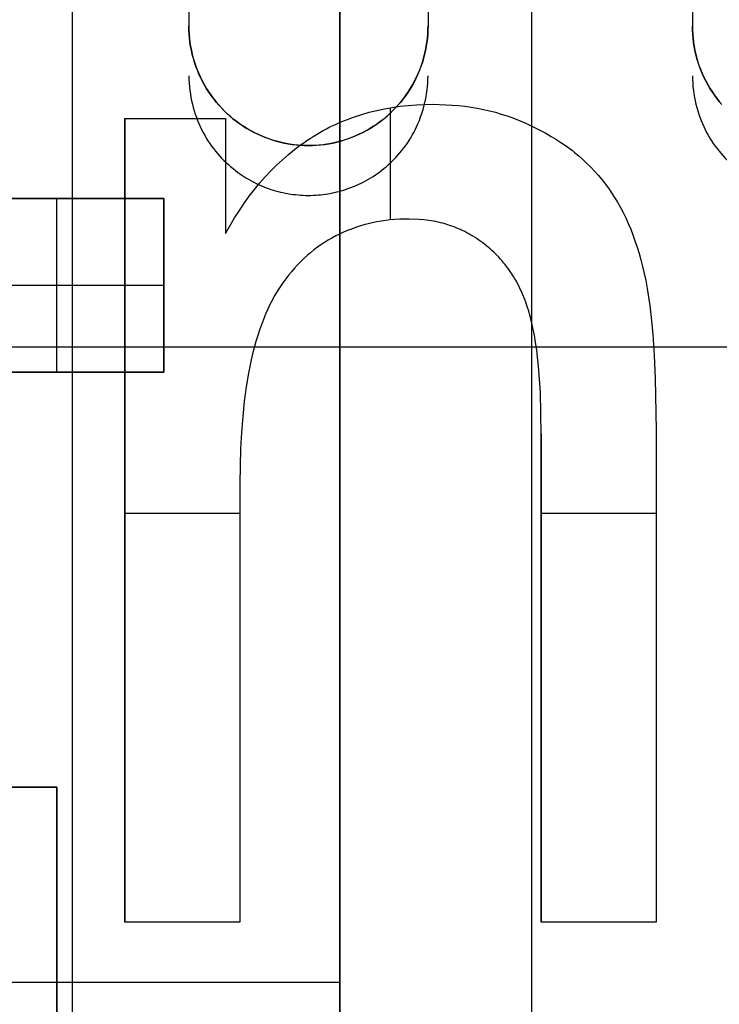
# Model space of a CAD drawing. Header units: millimetres. Extents: x -88 to 88, y -12 to 103.
# Tile 54 of 256: x -58.28 to -56.87, y 9.33 to 11.32. Entities that reach past the tile are written whole.
import ezdxf

# ---------------------------------------------------------------- set-up
doc = ezdxf.new("R2010")
doc.units = ezdxf.units.MM
doc.layers.add('Default', color=7, linetype='Continuous', true_color=0x000000)

msp = doc.modelspace()

# ---------------------------------------------------------------- linework, layer by layer
at = {"layer": 'Default', "color": 254, "true_color": 0xcad1ee}
for points in [[(-58.1744, 6.3184), (-58.1744, 12.4398)], [(-57.9395, 12.4398), (-57.9395, 11.3095)], [(-57.6347, 1.3908), (-57.6347, 12.4398)], [(-57.6347, 12.4398), (-57.6347, 6.3184)], [(-57.4569, 12.4398), (-57.4569, 11.3095)], [(-57.2473, 1.3908), (-57.2473, 12.4398)], [(-56.9235, 12.4398), (-56.9235, 11.3095)], [(-57.9395, 11.3095), (-57.9393, 11.3012), (-57.9389, 11.293), (-57.9382, 11.2848), (-57.9372, 11.2766), (-57.936, 11.2685), (-57.9344, 11.2604), (-57.9326, 11.2524), (-57.9305, 11.2444), (-57.9282, 11.2365), (-57.9255, 11.2287), (-57.9227, 11.221), (-57.9195, 11.2134), (-57.9161, 11.2059), (-57.9124, 11.1985), (-57.9085, 11.1912), (-57.9043, 11.1841), (-57.8999, 11.1771), (-57.8953, 11.1703), (-57.8904, 11.1637), (-57.8854, 11.1572), (-57.88, 11.1509), (-57.8745, 11.1448), (-57.8688, 11.1389), (-57.8629, 11.1331), (-57.8568, 11.1276), (-57.8505, 11.1223), (-57.844, 11.1172), (-57.8373, 11.1124), (-57.8305, 11.1077), (-57.8236, 11.1033), (-57.8164, 11.0992), (-57.8092, 11.0952), (-57.8018, 11.0916), (-57.7943, 11.0882), (-57.7867, 11.085), (-57.779, 11.0821), (-57.7712, 11.0795), (-57.7633, 11.0771), (-57.7553, 11.075), (-57.7473, 11.0732), (-57.7392, 11.0717), (-57.731, 11.0704), (-57.7229, 11.0695), (-57.7146, 11.0687), (-57.7064, 11.0683), (-57.6982, 11.0682)], [(-57.4569, 11.3095), (-57.457, 11.3012), (-57.4575, 11.2928), (-57.4582, 11.2845), (-57.4592, 11.2763), (-57.4605, 11.268), (-57.462, 11.2599), (-57.4639, 11.2517), (-57.466, 11.2437), (-57.4684, 11.2357), (-57.4711, 11.2278), (-57.4741, 11.22), (-57.4773, 11.2124), (-57.4808, 11.2048), (-57.4845, 11.1973), (-57.4885, 11.19), (-57.4928, 11.1829), (-57.4973, 11.1759), (-57.502, 11.169), (-57.507, 11.1623), (-57.5121, 11.1558), (-57.5176, 11.1495), (-57.5232, 11.1433), (-57.529, 11.1374), (-57.5351, 11.1317), (-57.5413, 11.1261), (-57.5477, 11.1208), (-57.5543, 11.1158), (-57.5611, 11.1109), (-57.568, 11.1063), (-57.5751, 11.1019), (-57.5824, 11.0978), (-57.5897, 11.0939), (-57.5972, 11.0903), (-57.6049, 11.087), (-57.6126, 11.0839), (-57.6204, 11.081), (-57.6284, 11.0785), (-57.6364, 11.0762), (-57.6445, 11.0742), (-57.6526, 11.0725), (-57.6608, 11.0711), (-57.6691, 11.0699), (-57.6774, 11.0691), (-57.6857, 11.0685), (-57.694, 11.0682), (-57.7023, 11.0682), (-57.7107, 11.0685), (-57.719, 11.0691), (-57.7273, 11.0699), (-57.7355, 11.0711), (-57.7437, 11.0725), (-57.7519, 11.0742), (-57.76, 11.0762), (-57.768, 11.0785), (-57.7759, 11.081), (-57.7837, 11.0839), (-57.7915, 11.087), (-57.7991, 11.0903), (-57.8066, 11.0939), (-57.814, 11.0978), (-57.8212, 11.1019), (-57.8283, 11.1063), (-57.8353, 11.1109), (-57.842, 11.1158), (-57.8486, 11.1208), (-57.855, 11.1261), (-57.8613, 11.1317), (-57.8673, 11.1374), (-57.8732, 11.1433), (-57.8788, 11.1495), (-57.8842, 11.1558), (-57.8894, 11.1623), (-57.8944, 11.169), (-57.8991, 11.1759), (-57.9036, 11.1829), (-57.9078, 11.19), (-57.9118, 11.1973), (-57.9156, 11.2048), (-57.9191, 11.2124), (-57.9223, 11.22), (-57.9252, 11.2278), (-57.9279, 11.2357), (-57.9303, 11.2437), (-57.9325, 11.2517), (-57.9343, 11.2599), (-57.9359, 11.268), (-57.9372, 11.2763), (-57.9382, 11.2845), (-57.9389, 11.2928), (-57.9393, 11.3012), (-57.9395, 11.3095)], [(-57.6982, 11.0682), (-57.6899, 11.0683), (-57.6817, 11.0687), (-57.6735, 11.0695), (-57.6653, 11.0704), (-57.6572, 11.0717), (-57.6491, 11.0732), (-57.641, 11.075), (-57.6331, 11.0771), (-57.6252, 11.0795), (-57.6174, 11.0821), (-57.6097, 11.085), (-57.602, 11.0882), (-57.5945, 11.0916), (-57.5872, 11.0952), (-57.5799, 11.0992), (-57.5728, 11.1033), (-57.5658, 11.1077), (-57.559, 11.1124), (-57.5524, 11.1172), (-57.5459, 11.1223), (-57.5396, 11.1276), (-57.5335, 11.1331), (-57.5276, 11.1389), (-57.5218, 11.1448), (-57.5163, 11.1509), (-57.511, 11.1572), (-57.5059, 11.1637), (-57.501, 11.1703), (-57.4964, 11.1771), (-57.492, 11.1841), (-57.4878, 11.1912), (-57.4839, 11.1985), (-57.4803, 11.2059), (-57.4769, 11.2134), (-57.4737, 11.221), (-57.4708, 11.2287), (-57.4682, 11.2365), (-57.4658, 11.2444), (-57.4637, 11.2524), (-57.4619, 11.2604), (-57.4604, 11.2685), (-57.4591, 11.2766), (-57.4581, 11.2848), (-57.4574, 11.293), (-57.457, 11.3012), (-57.4569, 11.3095)], [(-56.9235, 11.3095), (-56.9233, 11.3012), (-56.9229, 11.293), (-56.9222, 11.2848), (-56.9212, 11.2766), (-56.92, 11.2685), (-56.9184, 11.2604), (-56.9166, 11.2524), (-56.9145, 11.2444), (-56.9122, 11.2365), (-56.9095, 11.2287), (-56.9067, 11.221), (-56.9035, 11.2134), (-56.9001, 11.2059), (-56.8964, 11.1985), (-56.8925, 11.1912), (-56.8883, 11.1841), (-56.8839, 11.1771), (-56.8793, 11.1703), (-56.8744, 11.1637), (-56.8694, 11.1572), (-56.864, 11.1509)], [(-56.8682, 11.1558), (-56.8734, 11.1623), (-56.8784, 11.169), (-56.8831, 11.1759), (-56.8876, 11.1829), (-56.8918, 11.19), (-56.8958, 11.1973), (-56.8996, 11.2048), (-56.9031, 11.2124), (-56.9063, 11.22), (-56.9092, 11.2278), (-56.9119, 11.2357), (-56.9143, 11.2437), (-56.9165, 11.2517), (-56.9183, 11.2599), (-56.9199, 11.268), (-56.9212, 11.2763), (-56.9222, 11.2845), (-56.9229, 11.2928), (-56.9233, 11.3012), (-56.9235, 11.3095)], [(-57.8658, 10.8908), (-57.8471, 10.9219), (-57.8374, 10.9372), (-57.8273, 10.9523), (-57.8175, 10.9661), (-57.8071, 10.9795), (-57.7964, 10.9926), (-57.7852, 11.0053), (-57.7741, 11.017), (-57.7626, 11.0284), (-57.7508, 11.0395), (-57.7386, 11.0501), (-57.7265, 11.0599), (-57.7141, 11.0693), (-57.7078, 11.0738), (-57.7014, 11.0782), (-57.6949, 11.0825), (-57.6884, 11.0867), (-57.6818, 11.0907), (-57.6752, 11.0946), (-57.6685, 11.0984), (-57.6618, 11.102), (-57.6549, 11.1056), (-57.648, 11.1089), (-57.6411, 11.1122), (-57.634, 11.1152), (-57.6269, 11.1182), (-57.6197, 11.121), (-57.6125, 11.1237), (-57.6052, 11.1262), (-57.5905, 11.1309), (-57.5757, 11.1352), (-57.5602, 11.139), (-57.5446, 11.1424), (-57.5368, 11.1439), (-57.529, 11.1452), (-57.5211, 11.1464), (-57.5132, 11.1474), (-57.505, 11.1483), (-57.4968, 11.149), (-57.4802, 11.1501), (-57.4471, 11.1515)], [(-57.8658, 10.8908), (-57.8471, 10.9219), (-57.8374, 10.9372), (-57.8273, 10.9523), (-57.8175, 10.9661), (-57.8071, 10.9795), (-57.7964, 10.9926), (-57.7852, 11.0053), (-57.7741, 11.017), (-57.7626, 11.0284), (-57.7508, 11.0395), (-57.7386, 11.0501), (-57.7265, 11.0599), (-57.7141, 11.0693), (-57.7078, 11.0738), (-57.7014, 11.0782), (-57.6949, 11.0825), (-57.6884, 11.0867), (-57.6818, 11.0907), (-57.6752, 11.0946), (-57.6685, 11.0984), (-57.6618, 11.102), (-57.6549, 11.1056), (-57.648, 11.1089), (-57.6411, 11.1122), (-57.634, 11.1152), (-57.6269, 11.1182), (-57.6197, 11.121), (-57.6125, 11.1237), (-57.6052, 11.1262), (-57.5905, 11.1309), (-57.5757, 11.1352), (-57.5602, 11.139), (-57.5446, 11.1424), (-57.5368, 11.1439), (-57.529, 11.1452), (-57.5211, 11.1464), (-57.5132, 11.1474), (-57.505, 11.1483), (-57.4968, 11.149), (-57.4802, 11.1501), (-57.4471, 11.1515)], [(-57.8658, 10.8908), (-57.8471, 10.9219), (-57.8374, 10.9372), (-57.8273, 10.9523), (-57.8175, 10.9661), (-57.8071, 10.9795), (-57.7964, 10.9926), (-57.7852, 11.0053), (-57.7741, 11.017), (-57.7626, 11.0284), (-57.7508, 11.0395), (-57.7386, 11.0501), (-57.7265, 11.0599), (-57.7141, 11.0693), (-57.7078, 11.0738), (-57.7014, 11.0782), (-57.6949, 11.0825), (-57.6884, 11.0867), (-57.6818, 11.0907), (-57.6752, 11.0946), (-57.6685, 11.0984), (-57.6618, 11.102), (-57.6549, 11.1056), (-57.648, 11.1089), (-57.6411, 11.1122), (-57.634, 11.1152), (-57.6269, 11.1182), (-57.6197, 11.121), (-57.6125, 11.1237), (-57.6052, 11.1262), (-57.5905, 11.1309), (-57.5757, 11.1352), (-57.5602, 11.139), (-57.5446, 11.1424), (-57.5368, 11.1439), (-57.529, 11.1452), (-57.5211, 11.1464), (-57.5132, 11.1474), (-57.505, 11.1483), (-57.4968, 11.149), (-57.4802, 11.1501), (-57.4471, 11.1515)], [(-57.4471, 11.1515), (-57.4211, 11.1505), (-57.4081, 11.1498), (-57.3951, 11.1487), (-57.3826, 11.1474), (-57.3701, 11.1456), (-57.3577, 11.1435), (-57.3453, 11.141), (-57.3332, 11.1383), (-57.3211, 11.1352), (-57.3092, 11.1317), (-57.2973, 11.1279), (-57.2857, 11.1238), (-57.2742, 11.1193), (-57.2629, 11.1145), (-57.2516, 11.1094), (-57.2407, 11.1041), (-57.2299, 11.0985), (-57.2192, 11.0928), (-57.2086, 11.0867), (-57.1987, 11.0808), (-57.189, 11.0746), (-57.1795, 11.0682), (-57.1748, 11.0648), (-57.1702, 11.0614), (-57.1657, 11.058), (-57.1613, 11.0544), (-57.1527, 11.0472), (-57.1444, 11.0397), (-57.1362, 11.032), (-57.1284, 11.0242), (-57.1208, 11.0163), (-57.1134, 11.0082), (-57.1063, 10.9998), (-57.1029, 10.9955), (-57.0995, 10.9911), (-57.0929, 10.9821), (-57.0866, 10.973), (-57.0805, 10.9636), (-57.0744, 10.9536), (-57.0686, 10.9434), (-57.0631, 10.933), (-57.0579, 10.9224), (-57.0528, 10.911), (-57.048, 10.8994), (-57.0435, 10.8877), (-57.0394, 10.8758), (-57.0351, 10.863), (-57.0311, 10.8502), (-57.0274, 10.8373), (-57.024, 10.8242), (-57.0206, 10.81), (-57.0176, 10.7957), (-57.0148, 10.7795), (-57.0095, 10.7453), (-57.0072, 10.7274), (-57.0036, 10.6876), (-57.0004, 10.6446), (-56.9986, 10.5979), (-56.9968, 10.4934)], [(-57.4471, 11.1515), (-57.4211, 11.1505), (-57.4081, 11.1498), (-57.3951, 11.1487), (-57.3826, 11.1474), (-57.3701, 11.1456), (-57.3577, 11.1435), (-57.3453, 11.141), (-57.3332, 11.1383), (-57.3211, 11.1352), (-57.3092, 11.1317), (-57.2973, 11.1279), (-57.2857, 11.1238), (-57.2742, 11.1193), (-57.2629, 11.1145), (-57.2516, 11.1094), (-57.2407, 11.1041), (-57.2299, 11.0985), (-57.2192, 11.0928), (-57.2086, 11.0867), (-57.1987, 11.0808), (-57.189, 11.0746), (-57.1795, 11.0682), (-57.1748, 11.0648), (-57.1702, 11.0614), (-57.1657, 11.058), (-57.1613, 11.0544), (-57.1527, 11.0472), (-57.1444, 11.0397), (-57.1362, 11.032), (-57.1284, 11.0242), (-57.1208, 11.0163), (-57.1134, 11.0082), (-57.1063, 10.9998), (-57.1029, 10.9955), (-57.0995, 10.9911), (-57.0929, 10.9821), (-57.0866, 10.973), (-57.0805, 10.9636), (-57.0744, 10.9536), (-57.0686, 10.9434), (-57.0631, 10.933), (-57.0579, 10.9224), (-57.0528, 10.911), (-57.048, 10.8994), (-57.0435, 10.8877), (-57.0394, 10.8758), (-57.0351, 10.863), (-57.0311, 10.8502), (-57.0274, 10.8373), (-57.024, 10.8242), (-57.0206, 10.81), (-57.0176, 10.7957), (-57.0148, 10.7795), (-57.0095, 10.7453), (-57.0072, 10.7274), (-57.0036, 10.6876), (-57.0004, 10.6446), (-56.9986, 10.5979), (-56.9968, 10.4934)], [(-57.4471, 11.1515), (-57.4211, 11.1505), (-57.4081, 11.1498), (-57.3951, 11.1487), (-57.3826, 11.1474), (-57.3701, 11.1456), (-57.3577, 11.1435), (-57.3453, 11.141), (-57.3332, 11.1383), (-57.3211, 11.1352), (-57.3092, 11.1317), (-57.2973, 11.1279), (-57.2857, 11.1238), (-57.2742, 11.1193), (-57.2629, 11.1145), (-57.2516, 11.1094), (-57.2407, 11.1041), (-57.2299, 11.0985), (-57.2192, 11.0928), (-57.2086, 11.0867), (-57.1987, 11.0808), (-57.189, 11.0746), (-57.1795, 11.0682), (-57.1748, 11.0648), (-57.1702, 11.0614), (-57.1657, 11.058), (-57.1613, 11.0544), (-57.1527, 11.0472), (-57.1444, 11.0397), (-57.1362, 11.032), (-57.1284, 11.0242), (-57.1208, 11.0163), (-57.1134, 11.0082), (-57.1063, 10.9998), (-57.1029, 10.9955), (-57.0995, 10.9911), (-57.0929, 10.9821), (-57.0866, 10.973), (-57.0805, 10.9636), (-57.0744, 10.9536), (-57.0686, 10.9434), (-57.0631, 10.933), (-57.0579, 10.9224), (-57.0528, 10.911), (-57.048, 10.8994), (-57.0435, 10.8877), (-57.0394, 10.8758), (-57.0351, 10.863), (-57.0311, 10.8502), (-57.0274, 10.8373), (-57.024, 10.8242), (-57.0206, 10.81), (-57.0176, 10.7957), (-57.0148, 10.7795), (-57.0095, 10.7453), (-57.0072, 10.7274), (-57.0036, 10.6876), (-57.0004, 10.6446), (-56.9986, 10.5979), (-56.9968, 10.4934)], [(-57.5327, 10.918), (-57.5327, 11.1446)], [(-58.0685, 9.5004), (-58.0685, 11.1225)], [(-58.0685, 11.1225), (-57.8658, 11.1225)], [(-58.0685, 9.5004), (-58.0685, 11.1225)], [(-58.0685, 11.1225), (-57.8658, 11.1225)], [(-58.0685, 11.1225), (-58.0685, 9.5004)], [(-58.0685, 11.1225), (-57.8658, 11.1225)], [(-57.8658, 11.1225), (-57.8658, 10.8908)], [(-57.8658, 11.1225), (-57.8658, 10.8908)], [(-57.8658, 11.1225), (-57.8658, 10.8908)], [(-57.9903, 10.961), (-58.4221, 10.961)], [(-58.4221, 10.961), (-57.9903, 10.961)], [(-58.4221, 10.961), (-57.9903, 10.961)], [(-58.2062, 10.611), (-58.2062, 10.961)], [(-57.9903, 10.611), (-57.9903, 10.961)], [(-57.9903, 10.961), (-57.9903, 10.611)], [(-57.9903, 10.961), (-57.9903, 10.611)], [(-57.4951, 10.9197), (-57.5141, 10.9192), (-57.5236, 10.9187), (-57.5331, 10.9179), (-57.5422, 10.9169), (-57.5513, 10.9155), (-57.5603, 10.9139), (-57.5693, 10.912), (-57.5779, 10.91), (-57.5864, 10.9078), (-57.5949, 10.9053), (-57.6033, 10.9025), (-57.6114, 10.8996), (-57.6195, 10.8964), (-57.6275, 10.893), (-57.6354, 10.8894), (-57.6432, 10.8856), (-57.6508, 10.8815), (-57.6584, 10.8772), (-57.6621, 10.875), (-57.6657, 10.8727), (-57.6694, 10.8703), (-57.673, 10.8678), (-57.6801, 10.8627), (-57.687, 10.8574), (-57.6938, 10.8518), (-57.7006, 10.846), (-57.7073, 10.84), (-57.7138, 10.8338), (-57.72, 10.8274), (-57.7264, 10.8206), (-57.7324, 10.8135), (-57.7383, 10.8063), (-57.744, 10.7989), (-57.7498, 10.791), (-57.7554, 10.7829), (-57.7607, 10.7747), (-57.7658, 10.7663), (-57.7684, 10.7616), (-57.771, 10.7569), (-57.7759, 10.7474), (-57.7804, 10.7377), (-57.7848, 10.7278), (-57.7891, 10.7171), (-57.7932, 10.7063), (-57.797, 10.6954), (-57.8006, 10.6844), (-57.8043, 10.6723), (-57.8077, 10.6601), (-57.8108, 10.6478), (-57.8137, 10.6355), (-57.8166, 10.622), (-57.8192, 10.6084), (-57.8237, 10.5812), (-57.8277, 10.5514), (-57.8309, 10.5215), (-57.8336, 10.4889), (-57.8354, 10.4563), (-57.8368, 10.3857)], [(-57.4951, 10.9197), (-57.5141, 10.9192), (-57.5236, 10.9187), (-57.5331, 10.9179), (-57.5422, 10.9169), (-57.5513, 10.9155), (-57.5603, 10.9139), (-57.5693, 10.912), (-57.5779, 10.91), (-57.5864, 10.9078), (-57.5949, 10.9053), (-57.6033, 10.9025), (-57.6114, 10.8996), (-57.6195, 10.8964), (-57.6275, 10.893), (-57.6354, 10.8894), (-57.6432, 10.8856), (-57.6508, 10.8815), (-57.6584, 10.8772), (-57.6621, 10.875), (-57.6657, 10.8727), (-57.6694, 10.8703), (-57.673, 10.8678), (-57.6801, 10.8627), (-57.687, 10.8574), (-57.6938, 10.8518), (-57.7006, 10.846), (-57.7073, 10.84), (-57.7138, 10.8338), (-57.72, 10.8274), (-57.7264, 10.8206), (-57.7324, 10.8135), (-57.7383, 10.8063), (-57.744, 10.7989), (-57.7498, 10.791), (-57.7554, 10.7829), (-57.7607, 10.7747), (-57.7658, 10.7663), (-57.7684, 10.7616), (-57.771, 10.7569), (-57.7759, 10.7474), (-57.7804, 10.7377), (-57.7848, 10.7278), (-57.7891, 10.7171), (-57.7932, 10.7063), (-57.797, 10.6954), (-57.8006, 10.6844), (-57.8043, 10.6723), (-57.8077, 10.6601), (-57.8108, 10.6478), (-57.8137, 10.6355), (-57.8166, 10.622), (-57.8192, 10.6084), (-57.8237, 10.5812), (-57.8277, 10.5514), (-57.8309, 10.5215), (-57.8336, 10.4889), (-57.8354, 10.4563), (-57.8368, 10.3857)], [(-57.4951, 10.9197), (-57.5141, 10.9192), (-57.5236, 10.9187), (-57.5331, 10.9179), (-57.5422, 10.9169), (-57.5513, 10.9155), (-57.5603, 10.9139), (-57.5693, 10.912), (-57.5779, 10.91), (-57.5864, 10.9078), (-57.5949, 10.9053), (-57.6033, 10.9025), (-57.6114, 10.8996), (-57.6195, 10.8964), (-57.6275, 10.893), (-57.6354, 10.8894), (-57.6432, 10.8856), (-57.6508, 10.8815), (-57.6584, 10.8772), (-57.6621, 10.875), (-57.6657, 10.8727), (-57.6694, 10.8703), (-57.673, 10.8678), (-57.6801, 10.8627), (-57.687, 10.8574), (-57.6938, 10.8518), (-57.7006, 10.846), (-57.7073, 10.84), (-57.7138, 10.8338), (-57.72, 10.8274), (-57.7264, 10.8206), (-57.7324, 10.8135), (-57.7383, 10.8063), (-57.744, 10.7989), (-57.7498, 10.791), (-57.7554, 10.7829), (-57.7607, 10.7747), (-57.7658, 10.7663), (-57.7684, 10.7616), (-57.771, 10.7569), (-57.7759, 10.7474), (-57.7804, 10.7377), (-57.7848, 10.7278), (-57.7891, 10.7171), (-57.7932, 10.7063), (-57.797, 10.6954), (-57.8006, 10.6844), (-57.8043, 10.6723), (-57.8077, 10.6601), (-57.8108, 10.6478), (-57.8137, 10.6355), (-57.8166, 10.622), (-57.8192, 10.6084), (-57.8237, 10.5812), (-57.8277, 10.5514), (-57.8309, 10.5215), (-57.8336, 10.4889), (-57.8354, 10.4563), (-57.8368, 10.3857)], [(-57.2285, 10.4862), (-57.2303, 10.5694), (-57.2324, 10.6052), (-57.2339, 10.6231), (-57.2358, 10.6409), (-57.2377, 10.6558), (-57.2399, 10.6707), (-57.2424, 10.6855), (-57.2453, 10.7002), (-57.2479, 10.7121), (-57.2509, 10.724), (-57.2542, 10.7357), (-57.256, 10.7415), (-57.258, 10.7473), (-57.2597, 10.7523), (-57.2616, 10.7572), (-57.2636, 10.7622), (-57.2656, 10.7671), (-57.2678, 10.7719), (-57.27, 10.7767), (-57.2723, 10.7815), (-57.2747, 10.7862), (-57.2794, 10.795), (-57.2819, 10.7993), (-57.2845, 10.8036), (-57.2871, 10.8078), (-57.2898, 10.812), (-57.2926, 10.8161), (-57.2955, 10.8202), (-57.2984, 10.8241), (-57.3014, 10.8279), (-57.3045, 10.8317), (-57.3076, 10.8354), (-57.3108, 10.839), (-57.3141, 10.8426), (-57.3174, 10.8461), (-57.3209, 10.8496), (-57.3243, 10.8529), (-57.3279, 10.8562), (-57.3314, 10.8594), (-57.3351, 10.8626), (-57.3388, 10.8657), (-57.3426, 10.8687), (-57.3464, 10.8716), (-57.3503, 10.8745), (-57.3542, 10.8772), (-57.3581, 10.8799), (-57.3621, 10.8826), (-57.3662, 10.8851), (-57.3703, 10.8875), (-57.3744, 10.8899), (-57.3786, 10.8922), (-57.3829, 10.8944), (-57.3871, 10.8964), (-57.3914, 10.8984), (-57.3957, 10.9003), (-57.4, 10.9021), (-57.4044, 10.9038), (-57.4088, 10.9054), (-57.4132, 10.907), (-57.4177, 10.9084), (-57.4223, 10.9098), (-57.427, 10.9112), (-57.4316, 10.9124), (-57.4363, 10.9135), (-57.441, 10.9146), (-57.4458, 10.9155), (-57.4505, 10.9163), (-57.4553, 10.917), (-57.4602, 10.9176), (-57.4652, 10.9181), (-57.4751, 10.9189), (-57.4951, 10.9197)], [(-57.2285, 10.4862), (-57.2303, 10.5694), (-57.2324, 10.6052), (-57.2339, 10.6231), (-57.2358, 10.6409), (-57.2377, 10.6558), (-57.2399, 10.6707), (-57.2424, 10.6855), (-57.2453, 10.7002), (-57.2479, 10.7121), (-57.2509, 10.724), (-57.2542, 10.7357), (-57.256, 10.7415), (-57.258, 10.7473), (-57.2597, 10.7523), (-57.2616, 10.7572), (-57.2636, 10.7622), (-57.2656, 10.7671), (-57.2678, 10.7719), (-57.27, 10.7767), (-57.2723, 10.7815), (-57.2747, 10.7862), (-57.2794, 10.795), (-57.2819, 10.7993), (-57.2845, 10.8036), (-57.2871, 10.8078), (-57.2898, 10.812), (-57.2926, 10.8161), (-57.2955, 10.8202), (-57.2984, 10.8241), (-57.3014, 10.8279), (-57.3045, 10.8317), (-57.3076, 10.8354), (-57.3108, 10.839), (-57.3141, 10.8426), (-57.3174, 10.8461), (-57.3209, 10.8496), (-57.3243, 10.8529), (-57.3279, 10.8562), (-57.3314, 10.8594), (-57.3351, 10.8626), (-57.3388, 10.8657), (-57.3426, 10.8687), (-57.3464, 10.8716), (-57.3503, 10.8745), (-57.3542, 10.8772), (-57.3581, 10.8799), (-57.3621, 10.8826), (-57.3662, 10.8851), (-57.3703, 10.8875), (-57.3744, 10.8899), (-57.3786, 10.8922), (-57.3829, 10.8944), (-57.3871, 10.8964), (-57.3914, 10.8984), (-57.3957, 10.9003), (-57.4, 10.9021), (-57.4044, 10.9038), (-57.4088, 10.9054), (-57.4132, 10.907), (-57.4177, 10.9084), (-57.4223, 10.9098), (-57.427, 10.9112), (-57.4316, 10.9124), (-57.4363, 10.9135), (-57.441, 10.9146), (-57.4458, 10.9155), (-57.4505, 10.9163), (-57.4553, 10.917), (-57.4602, 10.9176), (-57.4652, 10.9181), (-57.4751, 10.9189), (-57.4951, 10.9197)], [(-57.2285, 10.4862), (-57.2303, 10.5694), (-57.2324, 10.6052), (-57.2339, 10.6231), (-57.2358, 10.6409), (-57.2377, 10.6558), (-57.2399, 10.6707), (-57.2424, 10.6855), (-57.2453, 10.7002), (-57.2479, 10.7121), (-57.2509, 10.724), (-57.2542, 10.7357), (-57.256, 10.7415), (-57.258, 10.7473), (-57.2597, 10.7523), (-57.2616, 10.7572), (-57.2636, 10.7622), (-57.2656, 10.7671), (-57.2678, 10.7719), (-57.27, 10.7767), (-57.2723, 10.7815), (-57.2747, 10.7862), (-57.2794, 10.795), (-57.2819, 10.7993), (-57.2845, 10.8036), (-57.2871, 10.8078), (-57.2898, 10.812), (-57.2926, 10.8161), (-57.2955, 10.8202), (-57.2984, 10.8241), (-57.3014, 10.8279), (-57.3045, 10.8317), (-57.3076, 10.8354), (-57.3108, 10.839), (-57.3141, 10.8426), (-57.3174, 10.8461), (-57.3209, 10.8496), (-57.3243, 10.8529), (-57.3279, 10.8562), (-57.3314, 10.8594), (-57.3351, 10.8626), (-57.3388, 10.8657), (-57.3426, 10.8687), (-57.3464, 10.8716), (-57.3503, 10.8745), (-57.3542, 10.8772), (-57.3581, 10.8799), (-57.3621, 10.8826), (-57.3662, 10.8851), (-57.3703, 10.8875), (-57.3744, 10.8899), (-57.3786, 10.8922), (-57.3829, 10.8944), (-57.3871, 10.8964), (-57.3914, 10.8984), (-57.3957, 10.9003), (-57.4, 10.9021), (-57.4044, 10.9038), (-57.4088, 10.9054), (-57.4132, 10.907), (-57.4177, 10.9084), (-57.4223, 10.9098), (-57.427, 10.9112), (-57.4316, 10.9124), (-57.4363, 10.9135), (-57.441, 10.9146), (-57.4458, 10.9155), (-57.4505, 10.9163), (-57.4553, 10.917), (-57.4602, 10.9176), (-57.4652, 10.9181), (-57.4751, 10.9189), (-57.4951, 10.9197)], [(-58.4221, 10.786), (-57.9903, 10.786)], [(-66.7152, 10.6618), (-54.7772, 10.6618)], [(-58.4221, 10.611), (-57.9903, 10.611)], [(-57.9903, 10.611), (-58.4221, 10.611)], [(-57.9903, 10.611), (-58.4221, 10.611)], [(-57.2285, 9.5004), (-57.2285, 10.4862)], [(-57.2285, 9.5004), (-57.2285, 10.4862)], [(-57.2285, 10.4862), (-57.2285, 9.5004)], [(-56.9968, 10.4934), (-56.9968, 9.5004)], [(-56.9968, 10.4934), (-56.9968, 9.5004)], [(-56.9968, 10.4934), (-56.9968, 9.5004)], [(-57.8368, 10.3857), (-57.8368, 9.5004)], [(-57.8368, 10.3857), (-57.8368, 9.5004)], [(-57.8368, 10.3857), (-57.8368, 9.5004)], [(-58.0685, 10.3259), (-57.8368, 10.3259)], [(-57.2285, 10.3259), (-56.9968, 10.3259)], [(-63.2862, 9.7728), (-58.2062, 9.7728)], [(-58.2062, 9.7728), (-63.2862, 9.7728)], [(-58.2062, 9.7728), (-63.2862, 9.7728)], [(-58.2062, 9.7728), (-58.2062, 7.2328)], [(-58.2062, 7.2328), (-58.2062, 9.7728)], [(-58.2062, 9.7728), (-58.2062, 7.2328)], [(-57.8368, 9.5004), (-58.0685, 9.5004)], [(-57.8368, 9.5004), (-58.0685, 9.5004)], [(-57.8368, 9.5004), (-58.0685, 9.5004)], [(-56.9968, 9.5004), (-57.2285, 9.5004)], [(-56.9968, 9.5004), (-57.2285, 9.5004)], [(-56.9968, 9.5004), (-57.2285, 9.5004)], [(-58.7142, 9.3791), (-57.6347, 9.3791)]]:
    msp.add_lwpolyline(points, dxfattribs=at)
at = {"layer": 'Default', "color": 254, "true_color": 0xcad1ee, "extrusion": (1, 0, 0)}
for points in [[(12.4398, -2.4503), (11.3095, -2.4898)], [(12.4398, -2.4503), (11.3095, -2.4898)], [(5.1033, -2.9631), (11.6783, 0.2116)], [(5.1033, -2.9631), (11.6783, 0.2116)], [(11.6783, 0.2116), (5.1033, -2.9631)], [(5.1033, -2.9631), (11.6783, 0.2116)], [(5.1033, -2.9631), (11.6783, 0.2116)], [(4.7957, -2.7229), (11.5261, 0.5268)], [(11.5261, 0.5268), (4.7957, -2.7229)], [(4.7957, -2.7229), (11.5261, 0.5268)], [(4.7957, -2.7229), (11.5261, 0.5268)], [(11.5261, 0.5268), (4.7957, -2.7229)], [(11.3222, 1.6405), (11.3219, 1.6405), (11.3216, 1.6405), (11.3213, 1.6405), (11.321, 1.6404), (11.3208, 1.6404), (11.3205, 1.6404), (11.3202, 1.6403), (11.3199, 1.6403), (11.3196, 1.6402), (11.3193, 1.6402), (11.319, 1.6401), (11.3187, 1.64), (11.3184, 1.6399), (11.3181, 1.6398), (11.3178, 1.6397), (11.3175, 1.6396), (11.3172, 1.6395), (11.3169, 1.6394), (11.3166, 1.6392), (11.3164, 1.6391), (11.3161, 1.6389), (11.3158, 1.6388), (11.3155, 1.6386), (11.3152, 1.6384), (11.315, 1.6382), (11.3147, 1.6381), (11.3144, 1.6379), (11.3142, 1.6377), (11.3139, 1.6374), (11.3137, 1.6372), (11.3134, 1.637), (11.3132, 1.6368), (11.313, 1.6365), (11.3128, 1.6363), (11.3125, 1.6361), (11.3123, 1.6358), (11.3121, 1.6355), (11.3119, 1.6353), (11.3117, 1.635), (11.3116, 1.6347), (11.3114, 1.6345), (11.3112, 1.6342), (11.3111, 1.6339), (11.3109, 1.6336), (11.3108, 1.6333), (11.3106, 1.6331), (11.3105, 1.6328), (11.3104, 1.6325), (11.3103, 1.6322), (11.3102, 1.6319), (11.3101, 1.6316), (11.31, 1.6313), (11.3099, 1.631), (11.3098, 1.6307), (11.3098, 1.6304), (11.3097, 1.6301), (11.3096, 1.6298), (11.3096, 1.6295), (11.3096, 1.6292), (11.3095, 1.6289), (11.3095, 1.6287), (11.3095, 1.6284), (11.3095, 1.6281), (11.3095, 1.6278)], [(11.3095, 1.6278), (11.3095, -2.4898)], [(11.3095, -2.4898), (11.3095, 1.6278)], [(11.3095, 1.6278), (11.3095, -2.4898)], [(11.3095, 1.6278), (11.3095, -2.4898)], [(11.1515, 8.2572), (11.1515, 8.308)], [(11.1352, 8.2572), (11.1352, 8.308)], [(11.1474, 8.2572), (11.1474, 8.308)], [(11.1487, 8.2572), (11.1487, 8.308)], [(11.141, 8.2572), (11.141, 8.308)], [(11.1225, 8.2572), (11.1225, 8.308)], [(11.1225, 8.2572), (11.1225, 8.308)], [(11.1225, 8.2572), (11.1225, 8.308)], [(11.1152, 8.2572), (11.1152, 8.308)], [(11.1279, 8.2572), (11.1279, 8.308)], [(11.1094, 8.2572), (11.1094, 8.308)], [(11.0867, 8.2572), (11.0867, 8.308)], [(11.0867, 8.2572), (11.0867, 8.308)], [(11.0682, 1.6278), (11.0682, -2.4982)], [(11.0614, 8.2572), (11.0614, 8.308)], [(11.0501, 8.2572), (11.0501, 8.308)], [(11.032, 8.2572), (11.032, 8.308)], [(11.0066, 8.2572), (11.0066, 8.308)], [(11.0053, 8.2572), (11.0053, 8.308)], [(10.9998, 8.2572), (10.9998, 8.308)], [(10.961, -7.82), (10.961, -4.9)], [(10.961, -7.82), (10.961, -4.9)], [(10.9523, 8.2572), (10.9523, 8.308)], [(10.9636, 8.2572), (10.9636, 8.308)], [(10.912, 8.2572), (10.912, 8.308)], [(10.9179, 8.2572), (10.9179, 8.308)], [(10.9197, 8.2572), (10.9197, 8.308)], [(10.917, 8.2572), (10.917, 8.308)], [(10.9224, 8.2572), (10.9224, 8.308)], [(10.9025, 8.2572), (10.9025, 8.308)], [(10.9084, 8.2572), (10.9084, 8.308)], [(10.8944, 8.2572), (10.8944, 8.308)], [(10.8908, 8.2572), (10.8908, 8.308)], [(10.8727, 8.2572), (10.8727, 8.308)], [(10.8894, 8.2572), (10.8894, 8.308)], [(10.8745, 8.2572), (10.8745, 8.308)], [(10.8758, 8.2572), (10.8758, 8.308)], [(10.8518, 8.2572), (10.8518, 8.308)], [(10.8496, 8.2572), (10.8496, 8.308)], [(10.8274, 8.2572), (10.8274, 8.308)], [(10.8202, 8.2572), (10.8202, 8.308)], [(10.8242, 8.2572), (10.8242, 8.308)], [(10.7989, 8.2572), (10.7989, 8.308)], [(10.7957, 8.2572), (10.7957, 8.308)], [(10.786, -7.82), (10.786, -4.9)], [(10.7862, 8.2572), (10.7862, 8.308)], [(10.7663, 8.2572), (10.7663, 8.308)], [(10.7631, 8.2572), (10.7631, 8.308)], [(10.7473, 8.2572), (10.7473, 8.308)], [(10.7278, 8.2572), (10.7278, 8.308)], [(10.7274, 8.2572), (10.7274, 8.308)], [(10.7002, 8.2572), (10.7002, 8.308)], [(10.6844, 8.2572), (10.6844, 8.308)], [(10.6876, 8.2572), (10.6876, 8.308)], [(10.6355, 8.2572), (10.6355, 8.308)], [(10.6409, 8.2572), (10.6409, 8.308)], [(10.6446, 8.2572), (10.6446, 8.308)], [(10.611, -4.9), (10.611, -7.82)], [(10.611, -4.9), (10.611, -7.82)], [(10.5979, 8.2572), (10.5979, 8.308)], [(10.5812, 8.2572), (10.5812, 8.308)], [(10.5694, 8.2572), (10.5694, 8.308)], [(10.5473, 8.2572), (10.5473, 8.308)], [(10.5215, 8.2572), (10.5215, 8.308)], [(10.4862, 8.2572), (10.4862, 8.308)], [(10.4934, 8.2572), (10.4934, 8.308)], [(10.4563, 8.2572), (10.4563, 8.308)], [(10.3857, 8.2572), (10.3857, 8.308)], [(10.3115, 8.2572), (10.3115, 8.308)], [(9.9933, 8.2572), (9.9933, 8.308)], [(9.9969, 8.2572), (9.9969, 8.308)], [(9.9431, 8.2572), (9.9431, 8.308)], [(9.5004, 8.2572), (9.5004, 8.308)], [(9.5004, 8.308), (9.5004, 8.2572)], [(9.5004, 8.308), (9.5004, 8.2572)], [(9.5004, 8.2572), (9.5004, 8.308)], [(9.5004, 8.308), (9.5004, 8.2572)], [(9.5004, 8.2572), (9.5004, 8.308)]]:
    msp.add_lwpolyline(points, dxfattribs=at)
at = {"layer": 'Default', "color": 254, "true_color": 0xcad1ee, "extrusion": (1, -4.11478e-10, -1.43691e-11)}
msp.add_lwpolyline([(11.3095, -2.4898), (12.4398, -2.4503)], dxfattribs=at)
at = {"layer": 'Default', "color": 254, "true_color": 0xcad1ee, "extrusion": (-5.18017e-10, 0.707107, 0.707107)}
msp.add_lwpolyline([(57.6982, -6.601), (57.7035, -6.601), (57.7089, -6.6012), (57.7144, -6.6015), (57.7199, -6.6019), (57.7254, -6.6025), (57.7309, -6.6032), (57.7365, -6.604), (57.7421, -6.605), (57.7477, -6.6061), (57.7533, -6.6074), (57.7589, -6.6087), (57.7646, -6.6103), (57.7702, -6.612), (57.7758, -6.6138), (57.7814, -6.6158), (57.787, -6.6179), (57.7926, -6.6202), (57.7981, -6.6226), (57.8036, -6.6252), (57.809, -6.6279), (57.8144, -6.6308), (57.8197, -6.6338), (57.825, -6.637), (57.8302, -6.6403), (57.8354, -6.6438), (57.8404, -6.6473), (57.8454, -6.6511), (57.8503, -6.6549), (57.8551, -6.6589), (57.8597, -6.663), (57.8643, -6.6673), (57.8688, -6.6716), (57.8732, -6.6761), (57.8774, -6.6807), (57.8815, -6.6854), (57.8855, -6.6902), (57.8894, -6.6951), (57.8931, -6.7), (57.8967, -6.7051), (57.9001, -6.7102), (57.9035, -6.7154), (57.9066, -6.7207), (57.9096, -6.726), (57.9125, -6.7314), (57.9152, -6.7369), (57.9178, -6.7424), (57.9203, -6.7479), (57.9225, -6.7534), (57.9247, -6.759), (57.9266, -6.7646), (57.9285, -6.7702), (57.9302, -6.7759), (57.9317, -6.7815), (57.9331, -6.7871), (57.9343, -6.7927), (57.9354, -6.7984), (57.9364, -6.804), (57.9372, -6.8095), (57.9379, -6.8151), (57.9385, -6.8206), (57.9389, -6.8261), (57.9392, -6.8315), (57.9394, -6.8369), (57.9395, -6.8423)], dxfattribs=at)
at = {"layer": 'Default', "color": 254, "true_color": 0xcad1ee, "extrusion": (-3.68432e-10, -0.0349, 0.999391)}
msp.add_lwpolyline([(-57.9395, 11.2157), (-57.9393, 11.2082), (-57.9389, 11.2008), (-57.9383, 11.1935), (-57.9375, 11.1863), (-57.9365, 11.1791), (-57.9353, 11.1721), (-57.9339, 11.1652), (-57.9324, 11.1583), (-57.9306, 11.1516), (-57.9287, 11.1449), (-57.9266, 11.1384), (-57.9244, 11.132), (-57.922, 11.1256), (-57.9194, 11.1194), (-57.9167, 11.1133), (-57.9138, 11.1073), (-57.9108, 11.1014), (-57.9076, 11.0957), (-57.9043, 11.09), (-57.9009, 11.0845), (-57.8973, 11.0791), (-57.8936, 11.0738), (-57.8897, 11.0687), (-57.8858, 11.0637), (-57.8817, 11.0588), (-57.8776, 11.054), (-57.8733, 11.0494), (-57.8689, 11.0449), (-57.8644, 11.0406), (-57.8598, 11.0364), (-57.8552, 11.0323), (-57.8504, 11.0284), (-57.8457, 11.0247), (-57.8413, 11.0213), (-57.837, 11.0182), (-57.8328, 11.0153), (-57.8286, 11.0126), (-57.8245, 11.01), (-57.8202, 11.0074), (-57.8158, 11.0049), (-57.8113, 11.0025), (-57.8068, 11.0001), (-57.8023, 10.9978), (-57.7977, 10.9957), (-57.793, 10.9936), (-57.7884, 10.9917), (-57.7837, 10.9898), (-57.7789, 10.9881), (-57.7742, 10.9864), (-57.7693, 10.9849), (-57.7645, 10.9835), (-57.7596, 10.9821), (-57.7547, 10.9809), (-57.7497, 10.9798), (-57.7447, 10.9788), (-57.7397, 10.9779), (-57.7346, 10.977), (-57.7295, 10.9763), (-57.7244, 10.9757), (-57.7192, 10.9752), (-57.714, 10.9748), (-57.7088, 10.9745), (-57.7035, 10.9743), (-57.6982, 10.9743)], dxfattribs=at)
at = {"layer": 'Default', "color": 254, "true_color": 0xcad1ee, "extrusion": (1, -1.59737e-13, 1.20978e-13)}
msp.add_lwpolyline([(11.3222, 1.8111), (11.3181, 1.8111), (11.314, 1.8109), (11.3099, 1.8107), (11.3057, 1.8104), (11.3015, 1.81), (11.2973, 1.8094), (11.2931, 1.8088), (11.2888, 1.8081), (11.2846, 1.8072), (11.2803, 1.8063), (11.276, 1.8052), (11.2717, 1.804), (11.2675, 1.8028), (11.2632, 1.8014), (11.2589, 1.7999), (11.2547, 1.7983), (11.2505, 1.7965), (11.2463, 1.7947), (11.2421, 1.7927), (11.238, 1.7906), (11.2339, 1.7885), (11.2298, 1.7862), (11.2258, 1.7838), (11.2219, 1.7812), (11.218, 1.7786), (11.2141, 1.7759), (11.2103, 1.7731), (11.2066, 1.7701), (11.203, 1.7671), (11.1994, 1.764), (11.196, 1.7607), (11.1926, 1.7574), (11.1892, 1.754), (11.186, 1.7505), (11.1829, 1.747), (11.1799, 1.7433), (11.1769, 1.7396), (11.1741, 1.7359), (11.1714, 1.732), (11.1687, 1.7281), (11.1662, 1.7242), (11.1638, 1.7202), (11.1615, 1.7161), (11.1593, 1.712), (11.1573, 1.7079), (11.1553, 1.7037), (11.1535, 1.6995), (11.1517, 1.6953), (11.1501, 1.691), (11.1486, 1.6868), (11.1472, 1.6825), (11.1459, 1.6782), (11.1448, 1.674), (11.1437, 1.6697), (11.1428, 1.6654), (11.1419, 1.6612), (11.1412, 1.6569), (11.1406, 1.6527), (11.14, 1.6485), (11.1396, 1.6443), (11.1393, 1.6401), (11.139, 1.636), (11.1389, 1.6319), (11.1389, 1.6278)], dxfattribs=at)
at = {"layer": 'Default', "color": 254, "true_color": 0xcad1ee, "extrusion": (1, -3.29371e-11, -3.28021e-11)}
msp.add_lwpolyline([(11.3222, 1.8818), (11.3165, 1.8817), (11.3109, 1.8815), (11.3051, 1.8812), (11.2994, 1.8808), (11.2936, 1.8802), (11.2877, 1.8795), (11.2819, 1.8786), (11.276, 1.8776), (11.2701, 1.8764), (11.2641, 1.8751), (11.2582, 1.8736), (11.2523, 1.872), (11.2464, 1.8702), (11.2405, 1.8683), (11.2346, 1.8662), (11.2287, 1.864), (11.2228, 1.8616), (11.217, 1.859), (11.2113, 1.8563), (11.2055, 1.8534), (11.1999, 1.8504), (11.1942, 1.8472), (11.1887, 1.8439), (11.1832, 1.8404), (11.1778, 1.8368), (11.1725, 1.833), (11.1672, 1.8291), (11.1621, 1.825), (11.1571, 1.8208), (11.1521, 1.8165), (11.1473, 1.812), (11.1426, 1.8074), (11.138, 1.8027), (11.1335, 1.7979), (11.1292, 1.7929), (11.125, 1.7879), (11.1209, 1.7828), (11.117, 1.7775), (11.1132, 1.7722), (11.1096, 1.7668), (11.1061, 1.7613), (11.1028, 1.7558), (11.0996, 1.7501), (11.0966, 1.7445), (11.0937, 1.7387), (11.091, 1.733), (11.0884, 1.7271), (11.086, 1.7213), (11.0838, 1.7154), (11.0817, 1.7095), (11.0798, 1.7036), (11.078, 1.6977), (11.0764, 1.6918), (11.0749, 1.6858), (11.0736, 1.6799), (11.0724, 1.674), (11.0714, 1.6681), (11.0705, 1.6623), (11.0698, 1.6564), (11.0692, 1.6506), (11.0688, 1.6449), (11.0684, 1.6391), (11.0682, 1.6334), (11.0682, 1.6278)], dxfattribs=at)
at = {"layer": 'Default', "color": 254, "true_color": 0xcad1ee, "extrusion": (5.1806e-10, 0.707107, 0.707107)}
msp.add_lwpolyline([(57.6982, -6.601), (57.6928, -6.601), (57.6874, -6.6012), (57.682, -6.6015), (57.6765, -6.6019), (57.671, -6.6025), (57.6654, -6.6032), (57.6599, -6.604), (57.6543, -6.605), (57.6487, -6.6061), (57.643, -6.6074), (57.6374, -6.6087), (57.6318, -6.6103), (57.6262, -6.612), (57.6205, -6.6138), (57.6149, -6.6158), (57.6094, -6.6179), (57.6038, -6.6202), (57.5983, -6.6226), (57.5928, -6.6252), (57.5873, -6.6279), (57.582, -6.6308), (57.5766, -6.6338), (57.5713, -6.637), (57.5661, -6.6403), (57.561, -6.6438), (57.5559, -6.6473), (57.551, -6.6511), (57.5461, -6.6549), (57.5413, -6.6589), (57.5366, -6.663), (57.532, -6.6673), (57.5276, -6.6716), (57.5232, -6.6761), (57.519, -6.6807), (57.5148, -6.6854), (57.5108, -6.6902), (57.507, -6.6951), (57.5033, -6.7), (57.4997, -6.7051), (57.4962, -6.7102), (57.4929, -6.7154), (57.4897, -6.7207), (57.4867, -6.726), (57.4838, -6.7314), (57.4811, -6.7369), (57.4785, -6.7424), (57.4761, -6.7479), (57.4738, -6.7534), (57.4717, -6.759), (57.4697, -6.7646), (57.4679, -6.7702), (57.4662, -6.7759), (57.4647, -6.7815), (57.4633, -6.7871), (57.462, -6.7927), (57.4609, -6.7984), (57.4599, -6.804), (57.4591, -6.8095), (57.4584, -6.8151), (57.4579, -6.8206), (57.4574, -6.8261), (57.4571, -6.8315), (57.4569, -6.8369), (57.4569, -6.8423)], dxfattribs=at)
at = {"layer": 'Default', "color": 254, "true_color": 0xcad1ee, "extrusion": (2.94873e-10, -0.0349, 0.999391)}
msp.add_lwpolyline([(-57.6982, 10.9743), (-57.6932, 10.9743), (-57.6882, 10.9745), (-57.6833, 10.9748), (-57.6784, 10.9751), (-57.6736, 10.9755), (-57.6688, 10.9761), (-57.664, 10.9767), (-57.6593, 10.9774), (-57.6547, 10.9782), (-57.65, 10.9791), (-57.6455, 10.98), (-57.6409, 10.9811), (-57.6364, 10.9822), (-57.632, 10.9835), (-57.6276, 10.9848), (-57.6232, 10.9862), (-57.6184, 10.9879), (-57.6129, 10.9899), (-57.6072, 10.9922), (-57.6017, 10.9945), (-57.5965, 10.9968), (-57.5915, 10.9992), (-57.5865, 11.0017), (-57.5816, 11.0043), (-57.5768, 11.0069), (-57.5722, 11.0097), (-57.5675, 11.0126), (-57.563, 11.0156), (-57.5586, 11.0186), (-57.5543, 11.0218), (-57.5501, 11.0251), (-57.5459, 11.0284), (-57.5414, 11.0322), (-57.5364, 11.0367), (-57.5313, 11.0414), (-57.5265, 11.0461), (-57.522, 11.0508), (-57.5177, 11.0555), (-57.5135, 11.0602), (-57.5095, 11.0651), (-57.5057, 11.07), (-57.502, 11.075), (-57.4984, 11.08), (-57.495, 11.0852), (-57.4918, 11.0904), (-57.4887, 11.0957), (-57.4858, 11.101), (-57.483, 11.1065), (-57.4802, 11.1124), (-57.4773, 11.119), (-57.4744, 11.1258), (-57.4718, 11.1326), (-57.4695, 11.1393), (-57.4674, 11.146), (-57.4655, 11.1528), (-57.4637, 11.1596), (-57.4622, 11.1664), (-57.4609, 11.1733), (-57.4597, 11.1803), (-57.4588, 11.1873), (-57.458, 11.1943), (-57.4574, 11.2014), (-57.4571, 11.2085), (-57.4569, 11.2157)], dxfattribs=at)
at = {"layer": 'Default', "color": 254, "true_color": 0xcad1ee, "extrusion": (1, 2.1455e-13, -2.53309e-13)}
msp.add_lwpolyline([(11.1389, 1.6278), (11.1389, 1.6319), (11.139, 1.636), (11.1393, 1.6401), (11.1396, 1.6443), (11.14, 1.6485), (11.1406, 1.6527), (11.1412, 1.6569), (11.1419, 1.6612), (11.1428, 1.6654), (11.1437, 1.6697), (11.1448, 1.674), (11.1459, 1.6782), (11.1472, 1.6825), (11.1486, 1.6868), (11.1501, 1.691), (11.1517, 1.6953), (11.1535, 1.6995), (11.1553, 1.7037), (11.1573, 1.7079), (11.1593, 1.712), (11.1615, 1.7161), (11.1638, 1.7202), (11.1662, 1.7242), (11.1687, 1.7281), (11.1714, 1.732), (11.1741, 1.7359), (11.1769, 1.7396), (11.1799, 1.7433), (11.1829, 1.747), (11.186, 1.7505), (11.1892, 1.754), (11.1926, 1.7574), (11.196, 1.7607), (11.1994, 1.764), (11.203, 1.7671), (11.2066, 1.7701), (11.2103, 1.7731), (11.2141, 1.7759), (11.218, 1.7786), (11.2219, 1.7812), (11.2258, 1.7838), (11.2298, 1.7862), (11.2339, 1.7885), (11.238, 1.7906), (11.2421, 1.7927), (11.2463, 1.7947), (11.2505, 1.7965), (11.2547, 1.7983), (11.2589, 1.7999), (11.2632, 1.8014), (11.2675, 1.8028), (11.2717, 1.804), (11.276, 1.8052), (11.2803, 1.8063), (11.2846, 1.8072), (11.2888, 1.8081), (11.2931, 1.8088), (11.2973, 1.8094), (11.3015, 1.81), (11.3057, 1.8104), (11.3099, 1.8107), (11.314, 1.8109), (11.3181, 1.8111), (11.3222, 1.8111)], dxfattribs=at)
at = {"layer": 'Default', "color": 254, "true_color": 0xcad1ee, "extrusion": (1, -5.59482e-13, -5.59482e-13)}
msp.add_lwpolyline([(11.3095, 1.6278), (11.3095, 1.6281), (11.3095, 1.6284), (11.3095, 1.6287), (11.3095, 1.6289), (11.3096, 1.6292), (11.3096, 1.6295), (11.3096, 1.6298), (11.3097, 1.6301), (11.3098, 1.6304), (11.3098, 1.6307), (11.3099, 1.631), (11.31, 1.6313), (11.3101, 1.6316), (11.3102, 1.6319), (11.3103, 1.6322), (11.3104, 1.6325), (11.3105, 1.6328), (11.3106, 1.6331), (11.3108, 1.6333), (11.3109, 1.6336), (11.3111, 1.6339), (11.3112, 1.6342), (11.3114, 1.6345), (11.3116, 1.6347), (11.3117, 1.635), (11.3119, 1.6353), (11.3121, 1.6355), (11.3123, 1.6358), (11.3125, 1.6361), (11.3128, 1.6363), (11.313, 1.6365), (11.3132, 1.6368), (11.3134, 1.637), (11.3137, 1.6372), (11.3139, 1.6374), (11.3142, 1.6377), (11.3144, 1.6379), (11.3147, 1.6381), (11.315, 1.6382), (11.3152, 1.6384), (11.3155, 1.6386), (11.3158, 1.6388), (11.3161, 1.6389), (11.3164, 1.6391), (11.3166, 1.6392), (11.3169, 1.6394), (11.3172, 1.6395), (11.3175, 1.6396), (11.3178, 1.6397), (11.3181, 1.6398), (11.3184, 1.6399), (11.3187, 1.64), (11.319, 1.6401), (11.3193, 1.6402), (11.3196, 1.6402), (11.3199, 1.6403), (11.3202, 1.6403), (11.3205, 1.6404), (11.3208, 1.6404), (11.321, 1.6404), (11.3213, 1.6405), (11.3216, 1.6405), (11.3219, 1.6405), (11.3222, 1.6405)], dxfattribs=at)
at = {"layer": 'Default', "color": 254, "true_color": 0xcad1ee, "extrusion": (1, 1.35071e-12, -1.35071e-12)}
msp.add_lwpolyline([(11.3222, 1.6405), (11.3219, 1.6405), (11.3216, 1.6405), (11.3213, 1.6405), (11.321, 1.6404), (11.3208, 1.6404), (11.3205, 1.6404), (11.3202, 1.6403), (11.3199, 1.6403), (11.3196, 1.6402), (11.3193, 1.6402), (11.319, 1.6401), (11.3187, 1.64), (11.3184, 1.6399), (11.3181, 1.6398), (11.3178, 1.6397), (11.3175, 1.6396), (11.3172, 1.6395), (11.3169, 1.6394), (11.3166, 1.6392), (11.3164, 1.6391), (11.3161, 1.6389), (11.3158, 1.6388), (11.3155, 1.6386), (11.3152, 1.6384), (11.315, 1.6382), (11.3147, 1.6381), (11.3144, 1.6379), (11.3142, 1.6377), (11.3139, 1.6374), (11.3137, 1.6372), (11.3134, 1.637), (11.3132, 1.6368), (11.313, 1.6365), (11.3128, 1.6363), (11.3125, 1.6361), (11.3123, 1.6358), (11.3121, 1.6355), (11.3119, 1.6353), (11.3117, 1.635), (11.3116, 1.6347), (11.3114, 1.6345), (11.3112, 1.6342), (11.3111, 1.6339), (11.3109, 1.6336), (11.3108, 1.6333), (11.3106, 1.6331), (11.3105, 1.6328), (11.3104, 1.6325), (11.3103, 1.6322), (11.3102, 1.6319), (11.3101, 1.6316), (11.31, 1.6313), (11.3099, 1.631), (11.3098, 1.6307), (11.3098, 1.6304), (11.3097, 1.6301), (11.3096, 1.6298), (11.3096, 1.6295), (11.3096, 1.6292), (11.3095, 1.6289), (11.3095, 1.6287), (11.3095, 1.6284), (11.3095, 1.6281), (11.3095, 1.6278)], dxfattribs=at)
at = {"layer": 'Default', "color": 254, "true_color": 0xcad1ee, "extrusion": (-5.18023e-10, 0.707107, 0.707107)}
msp.add_lwpolyline([(56.6822, -6.601), (56.6875, -6.601), (56.6929, -6.6012), (56.6984, -6.6015), (56.7039, -6.6019), (56.7094, -6.6025), (56.7149, -6.6032), (56.7205, -6.604), (56.7261, -6.605), (56.7317, -6.6061), (56.7373, -6.6074), (56.7429, -6.6087), (56.7486, -6.6103), (56.7542, -6.612), (56.7598, -6.6138), (56.7654, -6.6158), (56.771, -6.6179), (56.7766, -6.6202), (56.7821, -6.6226), (56.7876, -6.6252), (56.793, -6.6279), (56.7984, -6.6308), (56.8037, -6.6338), (56.809, -6.637), (56.8142, -6.6403), (56.8194, -6.6438), (56.8244, -6.6473), (56.8294, -6.6511), (56.8343, -6.6549), (56.8391, -6.6589), (56.8437, -6.663), (56.8483, -6.6673), (56.8528, -6.6716), (56.8572, -6.6761), (56.8614, -6.6807), (56.8655, -6.6854), (56.8695, -6.6902), (56.8734, -6.6951), (56.8771, -6.7), (56.8807, -6.7051), (56.8841, -6.7102), (56.8875, -6.7154), (56.8906, -6.7207), (56.8936, -6.726), (56.8965, -6.7314), (56.8992, -6.7369), (56.9018, -6.7424), (56.9043, -6.7479), (56.9065, -6.7534), (56.9087, -6.759), (56.9106, -6.7646), (56.9125, -6.7702), (56.9142, -6.7759), (56.9157, -6.7815), (56.9171, -6.7871), (56.9183, -6.7927), (56.9194, -6.7984), (56.9204, -6.804), (56.9212, -6.8095), (56.9219, -6.8151), (56.9225, -6.8206), (56.9229, -6.8261), (56.9232, -6.8315), (56.9234, -6.8369), (56.9235, -6.8423)], dxfattribs=at)
at = {"layer": 'Default', "color": 254, "true_color": 0xcad1ee, "extrusion": (-3.68436e-10, -0.0349, 0.999391)}
msp.add_lwpolyline([(-56.9235, 11.2157), (-56.9233, 11.2082), (-56.9229, 11.2008), (-56.9223, 11.1935), (-56.9215, 11.1863), (-56.9205, 11.1791), (-56.9193, 11.1721), (-56.9179, 11.1652), (-56.9164, 11.1583), (-56.9146, 11.1516), (-56.9127, 11.1449), (-56.9106, 11.1384), (-56.9084, 11.132), (-56.906, 11.1256), (-56.9034, 11.1194), (-56.9007, 11.1133), (-56.8978, 11.1073), (-56.8948, 11.1014), (-56.8916, 11.0957), (-56.8883, 11.09), (-56.8849, 11.0845), (-56.8813, 11.0791), (-56.8776, 11.0738), (-56.8737, 11.0687), (-56.8698, 11.0637), (-56.8657, 11.0588), (-56.8616, 11.054), (-56.8573, 11.0494), (-56.8529, 11.0449), (-56.8484, 11.0406), (-56.8438, 11.0364), (-56.8392, 11.0323), (-56.8344, 11.0284), (-56.8297, 11.0247), (-56.8253, 11.0213), (-56.821, 11.0182), (-56.8168, 11.0153), (-56.8126, 11.0126), (-56.8085, 11.01), (-56.8042, 11.0074), (-56.7998, 11.0049), (-56.7953, 11.0025), (-56.7908, 11.0001), (-56.7863, 10.9978), (-56.7817, 10.9957), (-56.777, 10.9936), (-56.7724, 10.9917), (-56.7677, 10.9898), (-56.7629, 10.9881), (-56.7582, 10.9864), (-56.7533, 10.9849), (-56.7485, 10.9835), (-56.7436, 10.9821), (-56.7387, 10.9809), (-56.7337, 10.9798), (-56.7287, 10.9788), (-56.7237, 10.9779), (-56.7186, 10.977), (-56.7135, 10.9763), (-56.7084, 10.9757), (-56.7032, 10.9752), (-56.698, 10.9748), (-56.6928, 10.9745), (-56.6875, 10.9743), (-56.6822, 10.9743)], dxfattribs=at)
at = {"layer": 'Default', "color": 254, "true_color": 0xcad1ee, "extrusion": (0, 1, 0)}
msp.add_lwpolyline([(58.2062, 7.8), (58.2062, 7.927)], dxfattribs=at)

doc.saveas('drawing.dxf')
